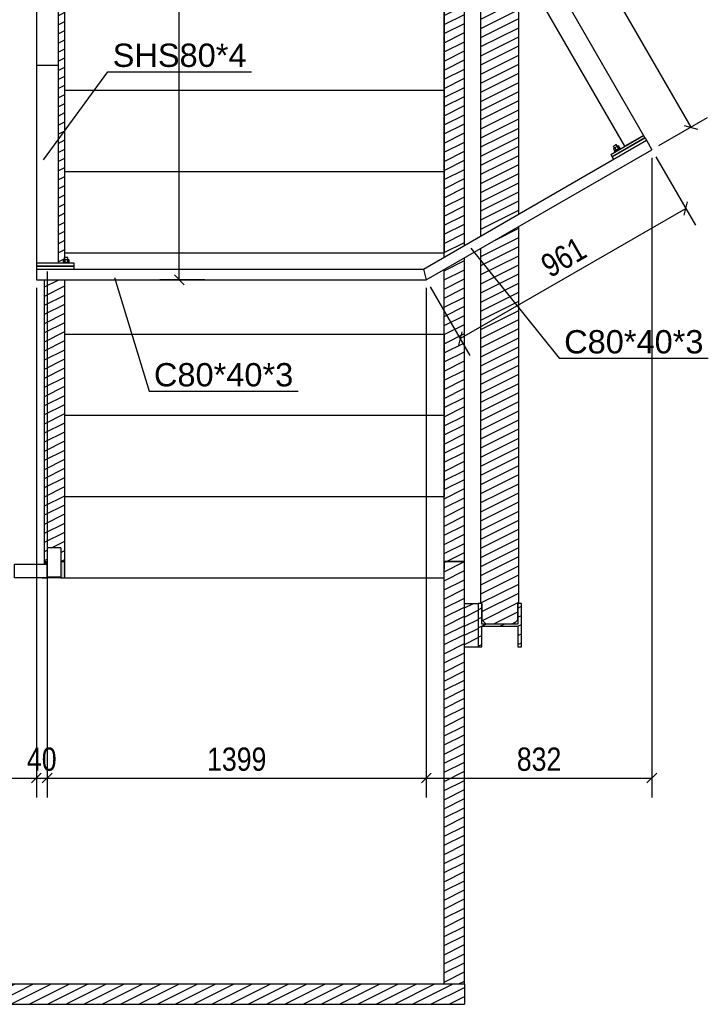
# Model space of a CAD drawing. Header units: millimetres. Extents: x 30 to 140409, y 21 to 10629.
# Tile 20 of 37: x 84099 to 86639, y 90 to 3726. Entities that reach past the tile are written whole.
import ezdxf

# ---------------------------------------------------------------- set-up
doc = ezdxf.new("R2010")
doc.units = ezdxf.units.MM
doc.styles.add('Arial', font='ARIAL.TTF', dxfattribs={"height": 0.2})
doc.styles.add('Arial Narrow', font='ARIALN.TTF', dxfattribs={"height": 0.2})
pattern_1 = [(26.565, (82540.26, 1570), (-33.67596, 16.83798), [])]
pattern_2 = [(26.56505, (85804.283, 6760), (-33.67596, 16.83798), [])]
pattern_3 = [(26.565, (84265.283, 4965.24), (-33.67596, 16.83798), [])]
pattern_4 = [(26.565, (85740.283, 5024.947), (-33.67596, 16.83798), [])]

# ---------------------------------------------------------------- blocks, each defined once
blk = doc.blocks.new('Part-1328 - 1314')
at = {"color": 7}
for p, q in [((82615.3, 1664.8), (82615.3, 165)), ((83315.3, 1665), (84030.3, 1665)), ((84250.4, 1665), (85665.3, 1665)), ((85665.3, 165), (85665.3, 1665)), ((82615.3, 165), (85665.3, 165))]:
    blk.add_line(p, q, dxfattribs=at)
blk = doc.blocks.new('Part-1323 - 1314')
h = blk.add_hatch()
h.set_pattern_fill('', color=96, scale=30, style=0, pattern_type=0)
h.set_pattern_definition(pattern_1)
h.paths.add_polyline_path([(82540.3, 1410), (82540.3, 1570), (82490.3, 1570), (82490.3, 1410)])
h = blk.add_hatch()
h.set_pattern_fill('', color=96, scale=30, style=0, pattern_type=0)
h.set_pattern_definition(pattern_1)
h.paths.add_polyline_path([(85790.3, 1570), (85740.3, 1570), (85740.3, 1410), (85790.3, 1410)])
at = {"color": 96}
for p, q in [((82490.3, 1570), (82540.3, 1570)), ((85740.3, 1570), (85790.3, 1570)), ((82490.3, 1410), (82540.3, 1410)), ((85740.3, 1410), (85790.3, 1410))]:
    blk.add_line(p, q, dxfattribs=at)
blk = doc.blocks.new('Part-1325 - 1314')
h = blk.add_hatch()
h.set_pattern_fill('', color=96, scale=30, style=0, pattern_type=0)
h.set_pattern_definition([(26.565, (82600.283, 165), (-33.67596, 16.83798), [])])
h.paths.add_polyline_path([(85740.3, 165), (82600.3, 165), (82600.3, 100), (82550.3, 100), (82550.3, 165), (82540.3, 165), (82540.3, 90), (85740.3, 90)])
at = {"color": 96}
for p, q in [((82540.3, 165), (82540.3, 90)), ((82540.3, 165), (82540.4, 165)), ((85665.3, 165), (85740.3, 165)), ((85740.3, 165), (85740.3, 90)), ((82540.3, 90), (85740.3, 90))]:
    blk.add_line(p, q, dxfattribs=at)
blk = doc.blocks.new('Part-1333 - 1314')
h = blk.add_hatch()
h.set_pattern_fill('', color=96, scale=30, style=0, pattern_type=0)
h.set_pattern_definition([(26.565, (85803.283, 1486), (-33.676, 16.838), [])])
h.paths.add_polyline_path([(85803.3, 1410), (85803.3, 1486), (85937.3, 1486), (85937.3, 1410), (85950.3, 1410), (85950.3, 1570), (85937.3, 1570), (85937.3, 1494), (85803.3, 1494), (85803.3, 1570), (85790.3, 1570), (85790.3, 1410)])
at = {"color": 96}
for p, q in [((85803.3, 1570), (85790.3, 1570)), ((85790.3, 1570), (85790.3, 1410)), ((85803.3, 1494), (85803.3, 1570)), ((85937.3, 1570), (85937.3, 1494)), ((85950.3, 1570), (85937.3, 1570)), ((85950.3, 1410), (85950.3, 1570)), ((85937.3, 1494), (85803.3, 1494)), ((85803.3, 1410), (85803.3, 1486)), ((85803.3, 1486), (85937.3, 1486)), ((85937.3, 1486), (85937.3, 1410)), ((85790.3, 1410), (85803.3, 1410)), ((85937.3, 1410), (85950.3, 1410))]:
    blk.add_line(p, q, dxfattribs=at)
blk = doc.blocks.new('Part-1339 - 1314')
h = blk.add_hatch()
h.set_pattern_fill('', color=96, scale=30, style=0, pattern_type=0)
h.set_pattern_definition(pattern_2)
h.paths.add_polyline_path([(85800.3, 2927.6), (85873.8, 2970), (85940.3, 3008.4), (85940.3, 3935.8), (85873.8, 4051), (85866.8, 4063.1), (85800.3, 4178.3)])
h = blk.add_hatch()
h.set_pattern_fill('', color=96, scale=30, style=0, pattern_type=0)
h.set_pattern_definition(pattern_2)
h.paths.add_polyline_path([(85921.6, 1495), (85936.3, 1509.7), (85936.3, 1570), (85940.3, 1570), (85940.3, 2962.2), (85873.8, 2923.8), (85800.3, 2881.4), (85800.3, 1570), (85804.3, 1570), (85804.3, 1509.7), (85819, 1495)])
at = {"color": 96}
for p, q in [((85800.3, 2927.6), (85800.3, 4178.3)), ((85940.3, 3008.4), (85940.3, 3935.8)), ((85940.3, 1570), (85940.3, 2962.2)), ((85800.3, 1570), (85800.3, 2881.4)), ((85803.3, 1570), (85804.3, 1570)), ((85804.3, 1570), (85804.3, 1509.7)), ((85936.3, 1570), (85937.3, 1570)), ((85936.3, 1509.7), (85936.3, 1570)), ((85804.3, 1509.7), (85819, 1495)), ((85819, 1495), (85921.6, 1495)), ((85921.6, 1495), (85936.3, 1509.7))]:
    blk.add_line(p, q, dxfattribs=at)
blk = doc.blocks.new('Part-1430 - 1314')
h = blk.add_hatch()
h.set_pattern_fill('', color=96, scale=30, style=0, pattern_type=0)
h.set_pattern_definition(pattern_3)
h.paths.add_polyline_path([(84265.3, 2826.1), (84265.3, 4965.2), (84240.3, 4965.2), (84240.3, 3556.5), (84240.3, 2826.1)])
h = blk.add_hatch()
h.set_pattern_fill('', color=96, scale=30, style=0, pattern_type=0)
h.set_pattern_definition(pattern_3)
h.paths.add_polyline_path([(84265.3, 2815.1), (84265.3, 2816.1), (84190.3, 2816.1), (84190.3, 2815.1)])
h = blk.add_hatch()
h.set_pattern_fill('', color=96, scale=30, style=0, pattern_type=0)
h.set_pattern_definition(pattern_3)
h.paths.add_polyline_path([(84190.3, 1715), (84190.3, 1725.1), (84200.4, 1725.1), (84200.4, 1775), (84225.4, 1775), (84247.4, 1775), (84250.4, 1775), (84250.4, 1725), (84265.3, 1725), (84265.3, 2765.1), (84190.3, 2765.1)])
at = {"color": 96}
for p, q in [((84265.3, 2826.1), (84265.3, 4965.2)), ((84190.3, 2815.1), (84190.3, 2816.1)), ((84190.3, 2815.1), (84190.3, 2816.1)), ((84265.3, 2815.1), (84265.3, 2816.1)), ((84190.3, 1715), (84190.3, 2765.1)), ((84190.3, 1725.1), (84190.3, 2765.1)), ((84265.3, 1725.1), (84265.3, 2765.1)), ((84190.3, 1725.1), (84200.4, 1725.1)), ((84250.4, 1725), (84265.3, 1725))]:
    blk.add_line(p, q, dxfattribs=at)
blk = doc.blocks.new('Part-1431 - 1314')
h = blk.add_hatch()
h.set_pattern_fill('', color=96, scale=30, style=0, pattern_type=0)
h.set_pattern_definition(pattern_4)
h.paths.add_polyline_path([(85740.3, 4442.2), (85740.3, 5024.9), (85665.3, 5025), (85665.3, 4973.6), (85665.3, 4965), (85665.3, 4665), (85665.3, 4572.1)])
h = blk.add_hatch()
h.set_pattern_fill('', color=96, scale=30, style=0, pattern_type=0)
h.set_pattern_definition(pattern_4)
h.paths.add_polyline_path([(85665.3, 2865), (85665.3, 2849.6), (85673.8, 2854.5), (85740.3, 2892.9), (85740.3, 4282.2), (85673.8, 4397.4), (85665.3, 4412.1), (85665.3, 4365)])
h = blk.add_hatch()
h.set_pattern_fill('', color=96, scale=30, style=0, pattern_type=0)
h.set_pattern_definition(pattern_4)
h.paths.add_polyline_path([(85665.3, 1677.7), (85665.3, 1725), (85673.8, 1725), (85740.3, 1724.9), (85740.3, 2846.7), (85673.8, 2808.3), (85665.3, 2803.4), (85665.3, 2565), (85665.3, 1965), (85665.3, 1696.3), (85665.3, 1696)])
at = {"color": 96}
for p, q in [((85665.3, 5025), (85740.3, 5024.9)), ((85740.3, 4442.2), (85740.3, 5024.9)), ((85665.3, 4965), (85665.3, 4965)), ((85665.3, 4572.1), (85665.3, 4965)), ((85665.3, 2849.6), (85665.3, 4412.1)), ((85740.3, 2892.9), (85740.3, 4282.2)), ((85740.3, 1724.9), (85740.3, 2846.7)), ((85665.3, 1725), (85665.3, 2803.4)), ((85740.3, 1724.9), (85665.3, 1725)), ((85665.3, 1725), (85665.3, 1696.6)), ((85665.3, 1677.7), (85665.3, 1677.7))]:
    blk.add_line(p, q, dxfattribs=at)
blk = doc.blocks.new('Part-1434 - 1314')
for points in [[(84200.4, 1712), (84200.4, 1725.1), (84190.3, 1725.1), (84190.3, 1722.3), (84190.3, 1715), (84200.4, 1715)], [(84265.3, 1665), (84265.3, 1725), (84250.4, 1725), (84250.4, 1665)]]:
    blk.add_hatch(color=96).paths.add_polyline_path(points)
at = {"color": 96}
for p, q in [((84190.3, 1725.1), (84200.4, 1725.1)), ((84190.3, 1715), (84190.3, 1725.1)), ((84250.4, 1725), (84265.3, 1725)), ((84265.3, 1665), (84265.3, 1725))]:
    blk.add_line(p, q, dxfattribs=at)
blk = doc.blocks.new('Part-1435 - 1314')
h = blk.add_hatch()
h.set_pattern_fill('', color=96, scale=30, style=0, pattern_type=0)
h.set_pattern_definition([(26.565, (85740.283, 1724.947), (-33.67596, 16.838), [])])
h.paths.add_polyline_path([(85740.2, 165), (85740.3, 1724.9), (85665.3, 1725), (85665.3, 1696.3), (85665.3, 1665), (85665.3, 165)])
at = {"color": 96}
for p, q in [((85665.3, 1665), (85665.3, 1725)), ((85665.3, 1725), (85740.3, 1724.9)), ((85665.3, 1696.6), (85665.3, 1725)), ((85740.2, 165), (85740.3, 1724.9))]:
    blk.add_line(p, q, dxfattribs=at)
blk = doc.blocks.new('Part-1464 - 1314')
at = {"color": 7}
for p, q in [((84265.3, 3765), (84265.3, 3765)), ((84265.3, 3765), (85665.3, 3765)), ((85665.3, 3765), (85665.3, 3465))]:
    blk.add_line(p, q, dxfattribs=at)
blk = doc.blocks.new('Bolt-1470 - 1314')
at = {"color": 7}
for p, q in [((85665.3, 3586), (85665.3, 3586)), ((85665.3, 3574), (85665.3, 3574)), ((85665.3, 3572.5), (85665.3, 3572.5))]:
    blk.add_line(p, q, dxfattribs=at)
blk = doc.blocks.new('Part-1471 - 1314')
at = {"color": 7}
for p, q in [((84265.3, 3465), (84265.3, 3465)), ((84265.3, 3465), (85665.3, 3465)), ((85665.3, 3465), (85665.3, 3165))]:
    blk.add_line(p, q, dxfattribs=at)
blk = doc.blocks.new('Bolt-1477 - 1314')
at = {"color": 7}
for p, q in [((85665.3, 3286), (85665.3, 3286)), ((85665.3, 3274), (85665.3, 3274)), ((85665.3, 3272.5), (85665.3, 3272.5))]:
    blk.add_line(p, q, dxfattribs=at)
blk = doc.blocks.new('Part-1478 - 1314')
at = {"color": 7}
for p, q in [((84265.3, 3165), (84265.3, 3165)), ((84265.3, 3165), (85665.3, 3165)), ((85665.3, 3165), (85665.3, 2865))]:
    blk.add_line(p, q, dxfattribs=at)
blk = doc.blocks.new('Bolt-1484 - 1314')
at = {"color": 7}
for p, q in [((85665.3, 2986), (85665.3, 2986)), ((85665.3, 2974), (85665.3, 2974)), ((85665.3, 2972.5), (85665.3, 2972.5))]:
    blk.add_line(p, q, dxfattribs=at)
blk = doc.blocks.new('Part-1485 - 1314')
at = {"color": 7}
for p, q in [((84265.3, 2865), (84265.3, 2865)), ((84265.3, 2865), (85665.3, 2865)), ((85665.3, 2849.6), (85665.3, 2865)), ((85665.3, 2565), (85665.3, 2803.4))]:
    blk.add_line(p, q, dxfattribs=at)
blk = doc.blocks.new('Bolt-1491 - 1314')
at = {"color": 7}
for p, q in [((85665.3, 2686), (85665.3, 2686)), ((85665.3, 2674), (85665.3, 2674)), ((85665.3, 2672.5), (85665.3, 2672.5))]:
    blk.add_line(p, q, dxfattribs=at)
blk = doc.blocks.new('Part-1492 - 1314')
at = {"color": 7}
for p, q in [((84265.3, 2565), (84265.3, 2565)), ((84265.3, 2565), (85665.3, 2565)), ((85665.3, 2565), (85665.3, 2265))]:
    blk.add_line(p, q, dxfattribs=at)
blk = doc.blocks.new('Bolt-1498 - 1314')
at = {"color": 7}
for p, q in [((85665.3, 2386), (85665.3, 2386)), ((85665.3, 2374), (85665.3, 2374)), ((85665.3, 2372.5), (85665.3, 2372.5))]:
    blk.add_line(p, q, dxfattribs=at)
blk = doc.blocks.new('Part-1499 - 1314')
at = {"color": 7}
for p, q in [((84265.3, 2265), (84265.3, 2265)), ((84265.3, 2265), (85665.3, 2265)), ((85665.3, 2265), (85665.3, 1965))]:
    blk.add_line(p, q, dxfattribs=at)
blk = doc.blocks.new('Bolt-1505 - 1314')
at = {"color": 7}
for p, q in [((85665.3, 2086), (85665.3, 2086)), ((85665.3, 2074), (85665.3, 2074)), ((85665.3, 2072.5), (85665.3, 2072.5))]:
    blk.add_line(p, q, dxfattribs=at)
blk = doc.blocks.new('Part-1506 - 1314')
at = {"color": 7}
for p, q in [((84265.3, 1965), (84265.3, 1965)), ((84265.3, 1965), (85665.3, 1965)), ((85665.3, 1665), (85665.3, 1696.6)), ((84265.3, 1665), (84964.9, 1665))]:
    blk.add_line(p, q, dxfattribs=at)
blk = doc.blocks.new('Bolt-1512 - 1314')
at = {"color": 7}
for p, q in [((85665.3, 1786), (85665.3, 1786)), ((85665.3, 1774), (85665.3, 1774)), ((85665.3, 1772.5), (85665.3, 1772.5))]:
    blk.add_line(p, q, dxfattribs=at)
blk = doc.blocks.new('Part-1923 - 1314')
at = {"color": 7}
for p, q in [((84160.3, 2815.1), (84160.3, 2815.1)), ((84160.3, 2815.1), (84160.3, 2805.1)), ((84300.3, 2815.1), (84160.3, 2815.1)), ((84160.3, 2805.1), (84160.3, 2805.1)), ((84160.3, 2805.1), (84300.3, 2805.1)), ((84300.3, 2815.1), (84300.3, 2815.1)), ((84300.3, 2805.1), (84300.3, 2815.1)), ((84300.3, 2805.1), (84300.3, 2805.1))]:
    blk.add_line(p, q, dxfattribs=at)
blk = doc.blocks.new('Part-1937 - 1314')
at = {"color": 7}
for p, q in [((86035.4, 3931), (85966.1, 3891)), ((86035.4, 3931), (86400.7, 3298.4)), ((85966.1, 3891), (85967.1, 3889.3)), ((86331.4, 3258.4), (85966.1, 3891)), ((86331.4, 3258.4), (85967.1, 3889.3)), ((86400.7, 3298.4), (86331.4, 3258.4))]:
    blk.add_line(p, q, dxfattribs=at)
blk = doc.blocks.new('Bolt-1951 - 1314')
at = {"color": 7}
for p, q in [((86294.1, 3252), (86289.4, 3249.2)), ((86289.4, 3249.2), (86294.4, 3240.6)), ((86290.4, 3259), (86289.7, 3258.6)), ((86293.7, 3251.7), (86289.7, 3258.6)), ((86292.3, 3260.1), (86290.4, 3259)), ((86294.9, 3261.6), (86292.3, 3260.1)), ((86294.9, 3240.8), (86293.5, 3240)), ((86295, 3237.4), (86293.5, 3240)), ((86303.6, 3257.4), (86294.1, 3252)), ((86294.1, 3252), (86299.1, 3243.3)), ((86297.5, 3263.1), (86294.9, 3261.6)), ((86298.7, 3243), (86294.9, 3240.8)), ((86299.4, 3264.2), (86297.5, 3263.1)), ((86303.9, 3246), (86298.7, 3243)), ((86300.1, 3264.6), (86299.4, 3264.2)), ((86304.1, 3257.7), (86300.1, 3264.6)), ((86308.4, 3260.2), (86303.6, 3257.4)), ((86303.6, 3257.4), (86308.6, 3248.8)), ((86309.1, 3249), (86303.9, 3246)), ((86313.4, 3251.5), (86308.4, 3260.2)), ((86312.9, 3251.2), (86309.1, 3249)), ((86314.3, 3252), (86312.9, 3251.2)), ((86315.8, 3249.4), (86314.3, 3252)), ((86316.1, 3236.9), (86315.6, 3237.8)), ((86305.7, 3230.9), (86305.2, 3231.8))]:
    blk.add_line(p, q, dxfattribs=at)
blk = doc.blocks.new('Part-1949 - 1314')
at = {"color": 7}
for p, q in [((86284.9, 3218.9), (86406.2, 3288.9)), ((86406.2, 3288.9), (86411.2, 3280.3)), ((86289.9, 3210.3), (86284.9, 3218.9)), ((86284.9, 3218.9), (86284.9, 3218.9)), ((86284.9, 3218.9), (86289.9, 3210.3))]:
    blk.add_line(p, q, dxfattribs=at)
blk = doc.blocks.new('Part-1969 - 1314')
at = {"color": 7}
for p, q in [((84080.3, 1715), (84080.3, 1715)), ((84080.3, 1715), (84200.4, 1715)), ((84080.3, 1665), (84080.3, 1715)), ((84200.4, 1665), (84200.4, 1715)), ((84200.4, 1665), (84080.3, 1665)), ((84080.3, 1665), (84080.3, 1665))]:
    blk.add_line(p, q, dxfattribs=at)
blk = doc.blocks.new('Part-1973 - 1314')
at = {"color": 7}
for p, q in [((84200.4, 1665), (84200.4, 1715)), ((84181.5, 1665), (84181.5, 1665)), ((84181.5, 1665), (84200.4, 1665)), ((84200.4, 1668), (84200.4, 1668)), ((84200.4, 1668), (84200.4, 1668)), ((84200.4, 1665), (84200.4, 1665)), ((84200.4, 1665), (84200.4, 1665))]:
    blk.add_line(p, q, dxfattribs=at)
blk = doc.blocks.new('Part-1971 - 1314')
at = {"color": 7}
for p, q in [((84250.4, 1775), (84200.4, 1775)), ((84200.4, 1775), (84200.4, 1665)), ((84250.4, 1775), (84250.4, 1665)), ((84250.4, 1665), (84200.4, 1665))]:
    blk.add_line(p, q, dxfattribs=at)
blk = doc.blocks.new('Part-1914 - 1314')
at = {"color": 7}
for p, q in [((84160.3, 2805.1), (84160.3, 2765.1)), ((84160.3, 2805.1), (85588.2, 2805.1)), ((85588.2, 2805.1), (85598.9, 2765.1)), ((84160.3, 2765.1), (85598.9, 2765.1)), ((85598.9, 2765.1), (85598.9, 2765.1))]:
    blk.add_line(p, q, dxfattribs=at)
blk = doc.blocks.new('Part-1913 - 1314')
at = {"color": 7}
for p, q in [((84160.3, 5722.1), (84240.3, 5722.1)), ((84160.3, 5722.1), (84160.3, 5722.1)), ((84160.3, 5722.1), (84160.3, 3556.5)), ((84240.3, 5722.1), (84240.3, 5722.1)), ((84240.3, 5722.1), (84240.3, 3556.5)), ((84240.3, 3556.5), (84160.3, 3556.5))]:
    blk.add_line(p, q, dxfattribs=at)
blk = doc.blocks.new('Part-1917 - 1314')
at = {"color": 7}
for p, q in [((84240.3, 3556.5), (84160.3, 3556.5)), ((84160.3, 3556.5), (84160.3, 2826.1)), ((84240.3, 3556.5), (84240.3, 2826.1)), ((84240.3, 2826.1), (84160.3, 2826.1))]:
    blk.add_line(p, q, dxfattribs=at)
blk = doc.blocks.new('Part-1918 - 1314')
at = {"color": 7}
for p, q in [((85588.2, 2805.1), (86411.2, 3280.3)), ((86411.2, 3280.3), (86431.2, 3245.6)), ((86411.2, 3280.3), (86411.2, 3280.3)), ((85598.9, 2765.1), (86431.2, 3245.6)), ((86431.2, 3245.6), (86431.2, 3245.6)), ((85588.2, 2805.1), (85598.9, 2765.1)), ((85598.9, 2765.1), (85598.9, 2765.1))]:
    blk.add_line(p, q, dxfattribs=at)
blk = doc.blocks.new('Part-1924 - 1314')
at = {"color": 7}
for p, q in [((84160.3, 2826.1), (84160.3, 2826.1)), ((84160.3, 2826.1), (84160.3, 2816.1)), ((84300.3, 2826.1), (84160.3, 2826.1)), ((84160.3, 2816.1), (84160.3, 2816.1)), ((84160.3, 2816.1), (84300.3, 2816.1)), ((84300.3, 2826.1), (84300.3, 2826.1)), ((84300.3, 2816.1), (84300.3, 2826.1)), ((84300.3, 2816.1), (84300.3, 2816.1))]:
    blk.add_line(p, q, dxfattribs=at)
blk = doc.blocks.new('Bolt-1925 - 1314')
at = {"color": 7}
for p, q in [((84264.8, 2839.1), (84259.3, 2839.1)), ((84259.3, 2839.1), (84259.3, 2829.1)), ((84265.1, 2847.1), (84264.3, 2847.1)), ((84264.3, 2839.1), (84264.3, 2847.1)), ((84275.8, 2839.1), (84264.8, 2839.1)), ((84264.8, 2839.1), (84264.8, 2829.1)), ((84267.3, 2847.1), (84265.1, 2847.1)), ((84270.3, 2847.1), (84267.3, 2847.1)), ((84273.3, 2847.1), (84270.3, 2847.1)), ((84275.5, 2847.1), (84273.3, 2847.1)), ((84276.3, 2847.1), (84275.5, 2847.1)), ((84281.3, 2839.1), (84275.8, 2839.1)), ((84275.8, 2839.1), (84275.8, 2829.1)), ((84276.3, 2839.1), (84276.3, 2847.1)), ((84281.3, 2829.1), (84281.3, 2839.1)), ((84259.9, 2829.1), (84258.3, 2829.1)), ((84258.3, 2826.1), (84258.3, 2829.1)), ((84264.3, 2829.1), (84259.9, 2829.1)), ((84270.3, 2829.1), (84264.3, 2829.1)), ((84264.3, 2815.1), (84264.3, 2816.1)), ((84276.3, 2829.1), (84270.3, 2829.1)), ((84280.7, 2829.1), (84276.3, 2829.1)), ((84276.3, 2815.1), (84276.3, 2816.1)), ((84282.3, 2829.1), (84280.7, 2829.1)), ((84282.3, 2826.1), (84282.3, 2829.1))]:
    blk.add_line(p, q, dxfattribs=at)
blk = doc.blocks.new('Part-1950 - 1314')
at = {"color": 7}
for p, q in [((86279.4, 3228.4), (86400.7, 3298.4)), ((86405.7, 3289.8), (86284.4, 3219.8)), ((86400.7, 3298.4), (86405.7, 3289.8)), ((86279.4, 3228.4), (86284.4, 3219.8)), ((86279.4, 3228.4), (86279.4, 3228.4)), ((86279.4, 3228.4), (86284.4, 3219.8)), ((86284.4, 3219.8), (86284.4, 3219.8))]:
    blk.add_line(p, q, dxfattribs=at)
blk = doc.blocks.new('Part-1972 - 1314')
at = {"color": 7}
for p, q in [((84250.4, 1667), (84200.4, 1667)), ((84200.4, 1667), (84200.4, 1665)), ((84250.4, 1665), (84200.4, 1665)), ((84250.4, 1667), (84250.4, 1665))]:
    blk.add_line(p, q, dxfattribs=at)
blk = doc.blocks.new('StraightDimension-23983 - 1314')
at = {"color": 174}
for p, q in [((84200.3, 2796.1), (84200.3, 853.3)), ((84160.3, 2735.1), (84160.3, 853.3)), ((84142.3, 907.3), (84178.3, 943.3)), ((84160.3, 925.3), (84200.3, 925.3)), ((84218.3, 943.3), (84182.3, 907.3))]:
    blk.add_line(p, q, dxfattribs=at)
at = {"color": 30, "style": 'Arial Narrow'}
blk.add_text('40', height=85.9, dxfattribs=at).set_placement((84125.6, 952.3))
blk = doc.blocks.new('StraightDimension-23981 - 1314')
at = {"color": 174}
for p, q in [((86431.2, 3215.6), (86431.2, 853.3)), ((85598.9, 2735.1), (85598.9, 853.3)), ((85616.9, 943.3), (85580.9, 907.3)), ((85598.9, 925.3), (86431.2, 925.3)), ((86413.2, 907.3), (86449.2, 943.3))]:
    blk.add_line(p, q, dxfattribs=at)
at = {"color": 30, "style": 'Arial Narrow'}
blk.add_text('832', height=85.9, dxfattribs=at).set_placement((85933, 952.3))
blk = doc.blocks.new('StraightDimension-23984 - 1314')
at = {"color": 174}
for p, q in [((84160.3, 2735.1), (84160.3, 853.3)), ((82480.3, 2205.1), (82480.3, 853.3)), ((82498.3, 943.3), (82462.3, 907.3)), ((82480.3, 925.3), (84160.3, 925.3)), ((84142.3, 907.3), (84178.3, 943.3))]:
    blk.add_line(p, q, dxfattribs=at)
at = {"color": 30, "style": 'Arial Narrow'}
blk.add_text('1680', height=85.9, dxfattribs=at).set_placement((83210.9, 952.3))
blk = doc.blocks.new('StraightDimension-23982 - 1314')
at = {"color": 174}
for p, q in [((84200.3, 2796.1), (84200.3, 853.3)), ((85598.9, 2735.1), (85598.9, 853.3)), ((84218.3, 943.3), (84182.3, 907.3)), ((84200.3, 925.3), (85598.9, 925.3)), ((85580.9, 907.3), (85616.9, 943.3))]:
    blk.add_line(p, q, dxfattribs=at)
at = {"color": 30, "style": 'Arial Narrow'}
blk.add_text('1399', height=85.9, dxfattribs=at).set_placement((84790.2, 952.3))
blk = doc.blocks.new('StraightDimension-6916 - 1314')
at = {"color": 174}
for p, q in [((84705.8, 5717.1), (84669.8, 5753.1)), ((84663.5, 5735.1), (84759.8, 5735.1)), ((84687.8, 2765.1), (84687.8, 5735.1)), ((84782.2, 2765.1), (84615.8, 2765.1)), ((84669.8, 2783.1), (84705.8, 2747.1))]:
    blk.add_line(p, q, dxfattribs=at)
at = {"color": 30, "style": 'Arial Narrow'}
blk.add_text('2970', height=85.9, rotation=90.0002, dxfattribs=at).set_placement((84660.8, 4140.7))
blk = doc.blocks.new('StraightDimension-7080 - 1314')
at = {"color": 174}
for p, q in [((86446.2, 3219.6), (86592.4, 2966.4)), ((85724.1, 2548.2), (86556.4, 3028.8)), ((86549.8, 3004.2), (86563, 3053.3)), ((85613.9, 2739.1), (85760.1, 2485.9)), ((85730.7, 2572.8), (85717.5, 2523.6))]:
    blk.add_line(p, q, dxfattribs=at)
at = {"color": 30, "style": 'Arial Narrow'}
blk.add_text('961', height=85.9, rotation=30.0001, dxfattribs=at).set_placement((86055.7, 2770.8))
blk = doc.blocks.new('StraightDimension-7098 - 1314')
at = {"color": 174}
for p, q in [((84972.1, 5832.7), (85152, 5936.6)), ((85114.2, 5894), (85065.1, 5907.2)), ((85089.7, 5900.6), (86574.7, 3328.5)), ((86457.1, 3260.6), (86637, 3364.5)), ((86550.1, 3335.1), (86599.3, 3321.9))]:
    blk.add_line(p, q, dxfattribs=at)
at = {"color": 30, "style": 'Arial Narrow'}
blk.add_text('2970', height=85.9, rotation=-60.0001, dxfattribs=at).set_placement((85800.8, 4722.8))
blk = doc.blocks.new('Mark-2494 - 1314')
at = {"color": 136}
for p, q in [((85763.9, 2881.6), (86089.6, 2475.5)), ((86089.6, 2475.5), (86639.4, 2475.5))]:
    blk.add_line(p, q, dxfattribs=at)
at = {"color": 30, "style": 'Arial'}
blk.add_text('C80*40*3', height=85.96, dxfattribs=at).set_placement((86107.6, 2493.5))
blk = doc.blocks.new('Mark-2493 - 1314')
at = {"color": 136}
for p, q in [((84186.6, 3208.8), (84423.9, 3533.3)), ((84423.9, 3533.3), (84953.6, 3533.3))]:
    blk.add_line(p, q, dxfattribs=at)
at = {"color": 30, "style": 'Arial'}
blk.add_text('SHS80*4', height=85.96, dxfattribs=at).set_placement((84441.9, 3551.3))
blk = doc.blocks.new('Mark-7287 - 1314')
at = {"color": 136}
for p, q in [((84448.3, 2773.4), (84576.1, 2353.7)), ((84576.1, 2353.7), (85125.9, 2353.7))]:
    blk.add_line(p, q, dxfattribs=at)
at = {"color": 30, "style": 'Arial'}
blk.add_text('C80*40*3', height=85.96, dxfattribs=at).set_placement((84594.1, 2371.7))

msp = doc.modelspace()

# ---------------------------------------------------------------- block references
for name in ['Part-1339 - 1314', 'StraightDimension-7098 - 1314', 'StraightDimension-6916 - 1314', 'Part-1913 - 1314', 'Part-1431 - 1314', 'Part-1430 - 1314', 'Part-1937 - 1314', 'Part-1464 - 1314', 'Mark-2493 - 1314', 'Bolt-1470 - 1314', 'Part-1917 - 1314', 'Part-1471 - 1314', 'Part-1918 - 1314', 'Bolt-1477 - 1314', 'Part-1950 - 1314', 'Part-1949 - 1314', 'Bolt-1951 - 1314', 'StraightDimension-23981 - 1314', 'StraightDimension-7080 - 1314', 'Part-1478 - 1314', 'Bolt-1484 - 1314', 'Mark-2494 - 1314', 'Bolt-1925 - 1314', 'Part-1485 - 1314', 'Part-1924 - 1314', 'Part-1923 - 1314', 'Part-1914 - 1314', 'StraightDimension-23983 - 1314', 'StraightDimension-23982 - 1314', 'Mark-7287 - 1314', 'StraightDimension-23984 - 1314', 'Bolt-1491 - 1314', 'Part-1492 - 1314', 'Bolt-1498 - 1314', 'Part-1499 - 1314', 'Bolt-1505 - 1314', 'Part-1506 - 1314', 'Bolt-1512 - 1314', 'Part-1971 - 1314', 'Part-1969 - 1314', 'Part-1973 - 1314', 'Part-1434 - 1314', 'Part-1435 - 1314', 'Part-1328 - 1314', 'Part-1972 - 1314', 'Part-1323 - 1314', 'Part-1333 - 1314', 'Part-1325 - 1314']:
    msp.add_blockref(name, (0, 0))

doc.saveas('drawing.dxf')
